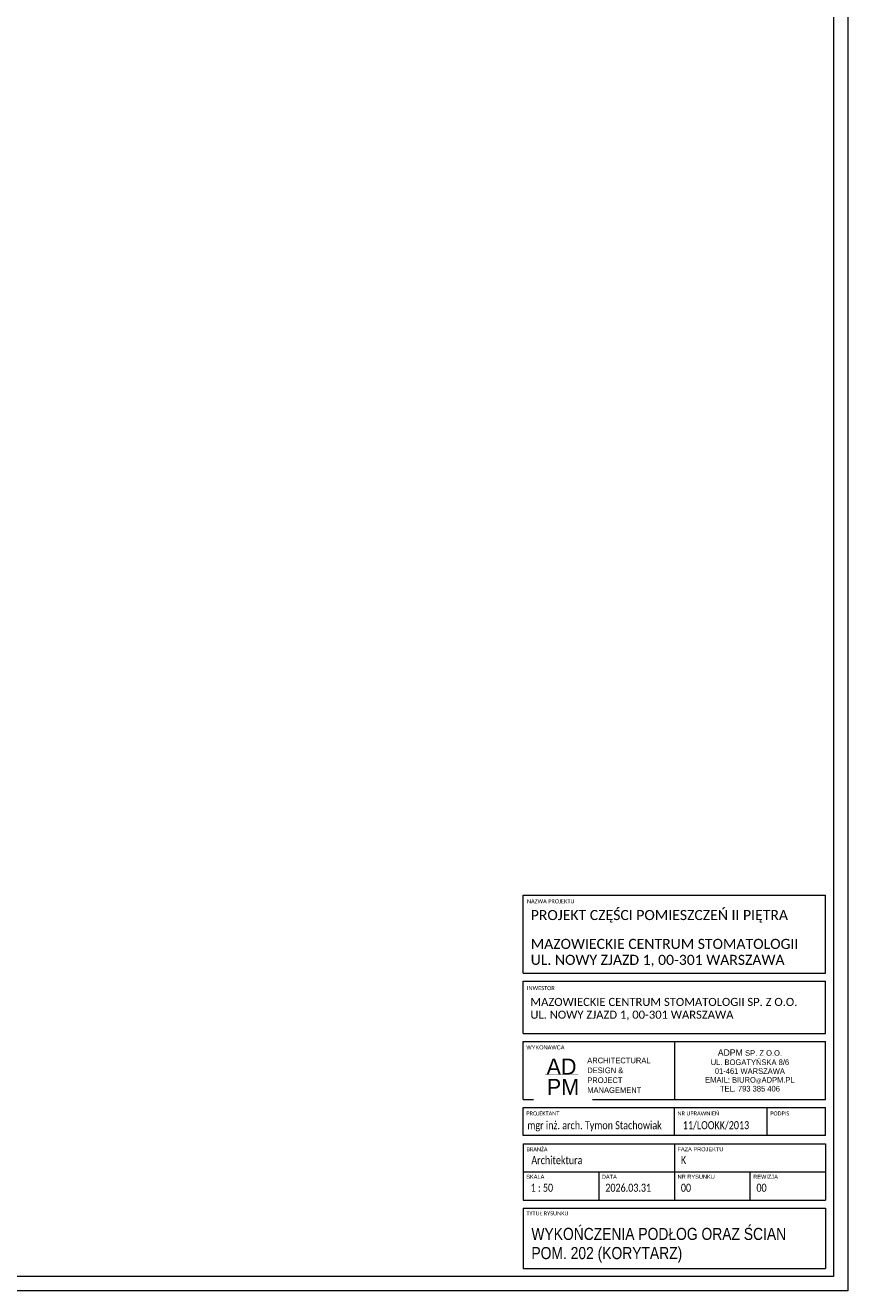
# Model space of a CAD drawing. Header units: millimetres. Extents: x 6904000 to 7075021, y 297772 to 407623.
# Tile 54 of 91: x 7020900 to 7031101, y 297772 to 313465. Entities that reach past the tile are written whole.
import ezdxf

# ---------------------------------------------------------------- set-up
doc = ezdxf.new("R2010")
doc.units = ezdxf.units.MM
doc.layers.add('MCS - 2 piętro - koncepcja (2026.04.17)_do wysłania$0$Obrys powierzchni', color=8, linetype='Continuous', lineweight=9, plot=False)
doc.layers.add('MCS - 2 piętro - koncepcja (2026.04.17)_do wysłania$0$S3_ramka', color=8, linetype='Continuous', lineweight=5)
doc.styles.add('MCS - 2 piętro - koncepcja (2026.04.17)_do wysłania$0$Arial Narrow_4', font='ARIALN.TTF', dxfattribs={"height": 0.2})
doc.styles.add('MCS - 2 piętro - koncepcja (2026.04.17)_do wysłania$0$Arial Narrow_5', font='ARIALN.TTF', dxfattribs={"height": 0.3})
doc.styles.add('MCS - 2 piętro - koncepcja (2026.04.17)_do wysłania$0$Arial Narrow_7', font='ARIALN.TTF', dxfattribs={"height": 0.25})
doc.styles.add('MCS - 2 piętro - koncepcja (2026.04.17)_do wysłania$0$Arial_4', font='arial.ttf', dxfattribs={"height": 0.1})
doc.styles.add('MCS - 2 piętro - koncepcja (2026.04.17)_do wysłania$0$Arial_5', font='arial.ttf', dxfattribs={"height": 0.15})

# ---------------------------------------------------------------- blocks, each defined once
blk = doc.blocks.new('MCS - 2 piętro - koncepcja (2026.04.17)_do wysłania$0$zw$7FBA')
at = {"lineweight": 0, "ltscale": 1.6}
blk.add_line((-197.5, 291.4), (-197.5, 219.8), dxfattribs=at)
at = {"layer": 'MCS - 2 piętro - koncepcja (2026.04.17)_do wysłania$0$S3_ramka'}
for p, q in [((-385, 376.4), (-385, 473.1)), ((-385, 473.1), (-10, 473.1)), ((-10, 376.4), (-10, 473.1)), ((-385, 376.4), (-10, 376.4)), ((-385, 301.4), (-385, 366.4)), ((-385, 366.4), (-10, 366.4)), ((-10, 301.4), (-10, 366.4)), ((-385, 301.4), (-10, 301.4)), ((-385, 291.4), (-10, 291.4)), ((-385, 219.8), (-385, 291.4)), ((-10, 219.8), (-10, 291.4)), ((-385, 219.8), (-10, 219.8)), ((-385, 174.8), (-385, 209.8)), ((-385, 209.8), (-10, 209.8)), ((-197.5, 174.8), (-197.5, 209.8)), ((-82.5, 174.8), (-82.5, 209.8)), ((-10, 174.8), (-10, 209.8)), ((-10, 174.8), (-385, 174.8)), ((-385, 164.8), (-385, 94.8)), ((-385, 164.8), (-10, 164.8)), ((-197.5, 164.8), (-197.5, 94.8)), ((-10, 164.8), (-10, 94.8)), ((-385, 129.8), (-10, 129.8)), ((-385, 94.8), (-10, 94.8)), ((-385, 84.8), (-385, 10)), ((-385, 84.8), (-10, 84.8)), ((-10, 84.8), (-10, 10)), ((-385, 10), (-10, 10))]:
    blk.add_line(p, q, dxfattribs=at)
for s, insert, char_height, width, attachment_point, line_spacing_factor, style in [('{\\A1;\\fCalibri Light|b0|i0|c238|p34;\\C7;MAZOWIECKIE CENTRUM STOMATOLOGII\\PUL. NOWY ZJAZD 1, 00-301 WARSZAWA}', (-375.7, 418.8), 12.5, 331.75, 1, 0.949189, 'MCS - 2 piętro - koncepcja (2026.04.17)_do wysłania$0$Arial Narrow_7'), ('{\\A1;\\fCalibri Light|b0|i0|c238|p34;\\C7;MAZOWIECKIE CENTRUM STOMATOLOGII SP. Z O.O.\\PUL. NOWY ZJAZD 1, 00-301 WARSZAWA}', (-376.1, 345.6), 10, 380.079, 1, 0.949189, 'MCS - 2 piętro - koncepcja (2026.04.17)_do wysłania$0$Arial Narrow_4'), ('\\pxsm1.05,qc;{\\fTw Cen MT|b0|i0|c238|p34;AD}', (-337.5, 260.4), 20, 52.507, 5, 0.936439, 'MCS - 2 piętro - koncepcja (2026.04.17)_do wysłania$0$Arial_5'), ('\\pxqc,t7.937503,15.874997,23.8125,31.750003,39.687497,47.625,55.562504,63.499997,71.4375,79.375003,87.312497,95.25,103.187503,111.124997,119.0625,127.000003,134.937497,142.875,150.812503,158.749997,166.6875,174.625003,182.562497,190.5,198.437503,206.374997,214.3125,222.250004,230.187497,238.125,246.062503,253.999997;{\\fTw Cen MT|b0|i0|c238|p34;ADPM \\H0.875x;SP. Z O.O.\\PUL. BOGATYŃSKA 8/6 \\P01-461 WARSZAWA\\PEMAIL: BIURO\\H0.714286x;@\\H1.4x;ADPM.PL\\PTEL. 793 385 406}', (-103.8, 255.6), 8, 187.5, 5, 0.936439, 'MCS - 2 piętro - koncepcja (2026.04.17)_do wysłania$0$Arial_5')]:
    blk.add_mtext(s, dxfattribs=dict(at, insert=insert, char_height=char_height, width=width, attachment_point=attachment_point, line_spacing_factor=line_spacing_factor, style=style))
at = {"layer": 'MCS - 2 piętro - koncepcja (2026.04.17)_do wysłania$0$S3_ramka', "char_height": 5, "attachment_point": 1, "style": 'MCS - 2 piętro - koncepcja (2026.04.17)_do wysłania$0$Arial_4', "bg_fill": 3, "box_fill_scale": 1.25, "bg_fill_color": 256, "bg_fill_true_color": 13158600, "bg_fill_transparency": 0}
for s, insert, width, line_spacing_factor in [('\\pxt12.7,25.4,38.1,50.8,63.5,76.2,88.9,101.6,114.3,127,139.7,152.4,165.1,177.8,190.5,203.2,215.9,228.6,241.3,254,266.7,279.4,292.1,304.8,317.5,330.2,342.9,355.6,368.3,381,393.7,406.4;{\\fCalibri|b0|i0|c238|p34;NAZWA PROJEKTU}', (-380.4, 467.9), 95.6, 0.936439), ('\\pxt12.7,25.4,38.1,50.8,63.5,76.2,88.9,101.6,114.3,127,139.7,152.4,165.1,177.8,190.5,203.2,215.9,228.6,241.3,254,266.7,279.4,292.1,304.8,317.5,330.2,342.9,355.6,368.3,381,393.7,406.4;{\\fCalibri|b0|i0|c238|p34;INWESTOR }', (-380.4, 360.2), 98.25, 0.936439), ('{\\fCalibri|b0|i0|c238|p34;}WYKONAWCA', (-381.1, 286.7), 98.25, 0.936439), ('\\pxt12.7,25.4,38.1,50.8,63.5,76.2,88.9,101.6,114.3,127,139.7,152.4,165.1,177.8,190.5,203.2,215.9,228.6,241.3,254,266.7,279.4,292.1,304.8,317.5,330.2,342.9,355.6,368.3,381,393.7,406.4;{\\fCalibri|b0|i0|c238|p34;PROJEKTANT}', (-381.1, 204.8), 94.25, 0.936439), ('\\pxt12.7,25.4,38.1,50.8,63.5,76.2,88.9,101.6,114.3,127,139.7,152.4,165.1,177.8,190.5,203.2,215.9,228.6,241.3,254,266.7,279.4,292.1,304.8,317.5,330.2,342.9,355.6,368.3,381,393.7,406.4;{\\fCalibri|b0|i0|c238|p34;NR UPRAWNIEŃ}', (-193.6, 204.8), 94.25, 0.936439), ('\\pxt12.7,25.4,38.1,50.8,63.5,76.2,88.9,101.6,114.3,127,139.7,152.4,165.1,177.8,190.5,203.2,215.9,228.6,241.3,254,266.7,279.4,292.1,304.8,317.5,330.2,342.9,355.6,368.3,381,393.7,406.4;{\\fCalibri|b0|i0|c238|p34;PODPIS}', (-78.6, 204.8), 55.45, 0.936439), ('\\pxt1.25,2.5,3.75,5,6.25,7.5,8.75,10,11.25,12.5,13.75,15,16.25,17.5,18.75,20,21.25,22.5,23.75,25,26.25,27.5,28.75,30,31.25,32.5,33.75,35,36.25,37.5,38.75,40;{\\fCalibri|b0|i0|c238|p34;BRANŻA}', (-381, 160.4), 94.25, 0.949189), ('\\pxt1.25,2.5,3.75,5,6.25,7.5,8.75,10,11.25,12.5,13.75,15,16.25,17.5,18.75,20,21.25,22.5,23.75,25,26.25,27.5,28.75,30,31.25,32.5,33.75,35,36.25,37.5,38.75,40;{FAZA PROJEKTU}', (-193.7, 160.4), 94.25, 0.949189), ('\\pxt1.25,2.5,3.75,5,6.25,7.5,8.75,10,11.25,12.5,13.75,15,16.25,17.5,18.75,20,21.25,22.5,23.75,25,26.25,27.5,28.75,30,31.25,32.5,33.75,35,36.25,37.5,38.75,40;{SKALA}', (-381.3, 126.3), 94.25, 0.949189), ('\\pxt1.25,2.5,3.75,5,6.25,7.5,8.75,10,11.25,12.5,13.75,15,16.25,17.5,18.75,20,21.25,22.5,23.75,25,26.25,27.5,28.75,30,31.25,32.5,33.75,35,36.25,37.5,38.75,40;NR RYSUNKU', (-193.5, 126.3), 94.25, 0.949189), ('\\pxt1.25,2.5,3.75,5,6.25,7.5,8.75,10,11.25,12.5,13.75,15,16.25,17.5,18.75,20,21.25,22.5,23.75,25,26.25,27.5,28.75,30,31.25,32.5,33.75,35,36.25,37.5,38.75,40;{\\fCalibri|b0|i0|c238|p34;TYTUŁ RYSUNKU }', (-381.1, 80.9), 94.25, 0.949189)]:
    blk.add_mtext(s, dxfattribs=dict(at, insert=insert, width=width, line_spacing_factor=line_spacing_factor))
at = {"layer": 'MCS - 2 piętro - koncepcja (2026.04.17)_do wysłania$0$S3_ramka', "insert": (-335.7, 235.2), "char_height": 20, "width": 52.507, "attachment_point": 5, "line_spacing_factor": 0.936439, "style": 'MCS - 2 piętro - koncepcja (2026.04.17)_do wysłania$0$Arial_5', "bg_fill": 2}
blk.add_mtext('{\\fTw Cen MT|b0|i0|c238|p34;PM}', dxfattribs=at)
at = {"lineweight": 0, "ltscale": 1.6, "const_width": 0.2}
blk.add_lwpolyline([(-358, 251.1), (-316.7, 251.1)], dxfattribs=at)
at = {"layer": 'MCS - 2 piętro - koncepcja (2026.04.17)_do wysłania$0$S3_ramka'}
for p, q in [((-291.3, 129.8), (-291.3, 94.3)), ((-103.8, 129.8), (-103.8, 94.8))]:
    blk.add_line(p, q, dxfattribs=at)
for s, insert, char_height, width, attachment_point, line_spacing_factor, style in [('\\pxql;{\\fCalibri Light|b0|i0|c238|p34;PROJEKT CZĘŚCI POMIESZCZEŃ II PIĘTRA}', (-375.7, 454.6), 12.5, 352.9, 1, 0.949189, 'MCS - 2 piętro - koncepcja (2026.04.17)_do wysłania$0$Arial Narrow_7'), ('\\pxsm1.05,ql;{\\fTw Cen MT|b0|i0|c238|p34;ARCHITECTURAL\\PDESIGN &\\PPROJECT\\PMANAGEMENT}', (-233.6, 249.6), 7, 143.965, 5, 0.936439, 'MCS - 2 piętro - koncepcja (2026.04.17)_do wysłania$0$Arial_5'), ('\\pxql;{\\A1;\\fCalibri Light|b0|i0|c238|p34;\\W0.8;\\C7;mgr inż. arch. Tymon Stachowiak}', (-379.9, 192.7), 10, 199.383, 1, 0.949189, 'MCS - 2 piętro - koncepcja (2026.04.17)_do wysłania$0$Arial Narrow_4'), ('\\pxql;{\\A1;\\fCalibri Light|b0|i0|c238|p34;\\W0.8;\\C7;11/LOOKK/2013}', (-187, 192.7), 10, 123.723, 1, 0.949189, 'MCS - 2 piętro - koncepcja (2026.04.17)_do wysłania$0$Arial Narrow_4'), ('\\pxt6.35,12.7,19.05,25.4,31.75,38.1,44.45,50.8,57.15,63.5,69.85,76.2,82.55,88.9,95.25,101.6,107.95,114.3,120.65,127,133.35,139.7,146.05,152.4,158.75,165.1,171.45,177.8,184.15,190.5,196.85,203.2;{\\fCalibri|b0|i0|c238|p34;\\W0.8;Architektura}', (-374.9, 149.4), 10, 141.9, 1, 0.949189, 'MCS - 2 piętro - koncepcja (2026.04.17)_do wysłania$0$Arial Narrow_4')]:
    blk.add_mtext(s, dxfattribs=dict(at, insert=insert, char_height=char_height, width=width, attachment_point=attachment_point, line_spacing_factor=line_spacing_factor, style=style))
at = {"layer": 'MCS - 2 piętro - koncepcja (2026.04.17)_do wysłania$0$S3_ramka', "char_height": 5, "attachment_point": 1, "line_spacing_factor": 0.949189, "style": 'MCS - 2 piętro - koncepcja (2026.04.17)_do wysłania$0$Arial_4', "bg_fill": 3, "box_fill_scale": 1.25, "bg_fill_color": 256, "bg_fill_true_color": 13158600, "bg_fill_transparency": 0}
for s, insert, width in [('\\pxt1.25,2.5,3.75,5,6.25,7.5,8.75,10,11.25,12.5,13.75,15,16.25,17.5,18.75,20,21.25,22.5,23.75,25,26.25,27.5,28.75,30,31.25,32.5,33.75,35,36.25,37.5,38.75,40;DATA', (-287.5, 126.3), 56.775), ('\\pxt1.25,2.5,3.75,5,6.25,7.5,8.75,10,11.25,12.5,13.75,15,16.25,17.5,18.75,20,21.25,22.5,23.75,25,26.25,27.5,28.75,30,31.25,32.5,33.75,35,36.25,37.5,38.75,40;REWIZJA', (-99.7, 126.3), 64.44)]:
    blk.add_mtext(s, dxfattribs=dict(at, insert=insert, width=width))

msp = doc.modelspace()

# ---------------------------------------------------------------- linework, layer by layer
at = {"layer": 'MCS - 2 piętro - koncepcja (2026.04.17)_do wysłania$0$Obrys powierzchni', "ltscale": 1.6}
for points in [[(7010101.5, 327472.4), (7031101.5, 327472.4), (7031101.5, 297772.4), (7010101.5, 297772.4)], [(7010276.5, 327297.4), (7030926.5, 327297.4), (7030926.5, 297947.4), (7010276.5, 297947.4)]]:
    msp.add_lwpolyline(points, close=True, dxfattribs=at)

# ---------------------------------------------------------------- texts
at = {"layer": 'MCS - 2 piętro - koncepcja (2026.04.17)_do wysłania$0$S3_ramka', "lineweight": 0, "insert": (7027178, 298335.2), "char_height": 150, "width": 3436.5, "attachment_point": 4, "line_spacing_factor": 0.949189, "style": 'MCS - 2 piętro - koncepcja (2026.04.17)_do wysłania$0$Arial Narrow_5'}
msp.add_mtext('\\pxt4.23333,8.46667,12.7,16.93333,21.16667,25.4,29.63333,33.86667,38.1,42.33333,46.56667,50.8,55.03333,59.26667,63.5,67.73333,71.96667,76.2,80.43333,84.66667,88.9,93.13333,97.36667,101.6,105.83333,110.06667,114.3,118.53333,122.76667,127,131.23333,135.46667;WYKOŃCZENIA PODŁOG ORAZ ŚCIAN\\PPOM. 202 (KORYTARZ)', dxfattribs=at)

# ---------------------------------------------------------------- next in the draw order: texts
at = {"layer": 'MCS - 2 piętro - koncepcja (2026.04.17)_do wysłania$0$S3_ramka', "lineweight": 0, "char_height": 100, "line_spacing_factor": 0.949189, "style": 'MCS - 2 piętro - koncepcja (2026.04.17)_do wysłania$0$Arial Narrow_4', "bg_fill": 2}
for s, insert, width, attachment_point in [('\\pxt6.35,12.7,19.05,25.4,31.75,38.1,44.45,50.8,57.15,63.5,69.85,76.2,82.55,88.9,95.25,101.6,107.95,114.3,120.65,127,133.35,139.7,146.05,152.4,158.75,165.1,171.45,177.8,184.15,190.5,196.85,203.2;{\\fCalibri|b0|i0|c238|p34;\\W0.8;K}', (7029033.2, 299443.8), 1419, 1), ('\\pxql,t6.35,12.7,19.05,25.4,31.75,38.1,44.45,50.8,57.15,63.5,69.85,76.2,82.55,88.9,95.25,101.6,107.95,114.3,120.65,127,133.35,139.7,146.05,152.4,158.75,165.1,171.45,177.8,184.15,190.5,196.85,203.2;{\\fCalibri|b0|i0|c238|p34;\\W0.8; 1 : 50}', (7027593, 299099.2), 906.5, 2)]:
    msp.add_mtext(s, dxfattribs=dict(at, insert=insert, width=width, attachment_point=attachment_point))

# ---------------------------------------------------------------- next in the draw order: texts
at = {"layer": 'MCS - 2 piętro - koncepcja (2026.04.17)_do wysłania$0$S3_ramka', "lineweight": 0, "insert": (7028547.9, 299099.2), "char_height": 100, "width": 906.5, "attachment_point": 2, "line_spacing_factor": 0.949189, "style": 'MCS - 2 piętro - koncepcja (2026.04.17)_do wysłania$0$Arial Narrow_4'}
msp.add_mtext('\\pxql,t6.35,12.7,19.05,25.4,31.75,38.1,44.45,50.8,57.15,63.5,69.85,76.2,82.55,88.9,95.25,101.6,107.95,114.3,120.65,127,133.35,139.7,146.05,152.4,158.75,165.1,171.45,177.8,184.15,190.5,196.85,203.2;{\\fCalibri|b0|i0|c238|p34;\\W0.8;2026.03.31}', dxfattribs=at)

# ---------------------------------------------------------------- next in the draw order: block references
at = {"lineweight": 0, "ltscale": 1.6, "xscale": 10, "yscale": 10, "zscale": 10}
msp.add_blockref('MCS - 2 piętro - koncepcja (2026.04.17)_do wysłania$0$zw$7FBA', (7030926.5, 297947.4), dxfattribs=at)

# ---------------------------------------------------------------- next in the draw order: texts
at = {"layer": 'MCS - 2 piętro - koncepcja (2026.04.17)_do wysłania$0$S3_ramka', "lineweight": 0, "char_height": 100, "width": 906.5, "attachment_point": 2, "line_spacing_factor": 0.949189, "style": 'MCS - 2 piętro - koncepcja (2026.04.17)_do wysłania$0$Arial Narrow_4'}
for insert in [(7029485.4, 299099.2), (7030422.9, 299099.2)]:
    msp.add_mtext('\\pxql,t6.35,12.7,19.05,25.4,31.75,38.1,44.45,50.8,57.15,63.5,69.85,76.2,82.55,88.9,95.25,101.6,107.95,114.3,120.65,127,133.35,139.7,146.05,152.4,158.75,165.1,171.45,177.8,184.15,190.5,196.85,203.2;{\\fCalibri|b0|i0|c238|p34;\\W0.8;00}', dxfattribs=dict(at, insert=insert))

doc.saveas('drawing.dxf')
